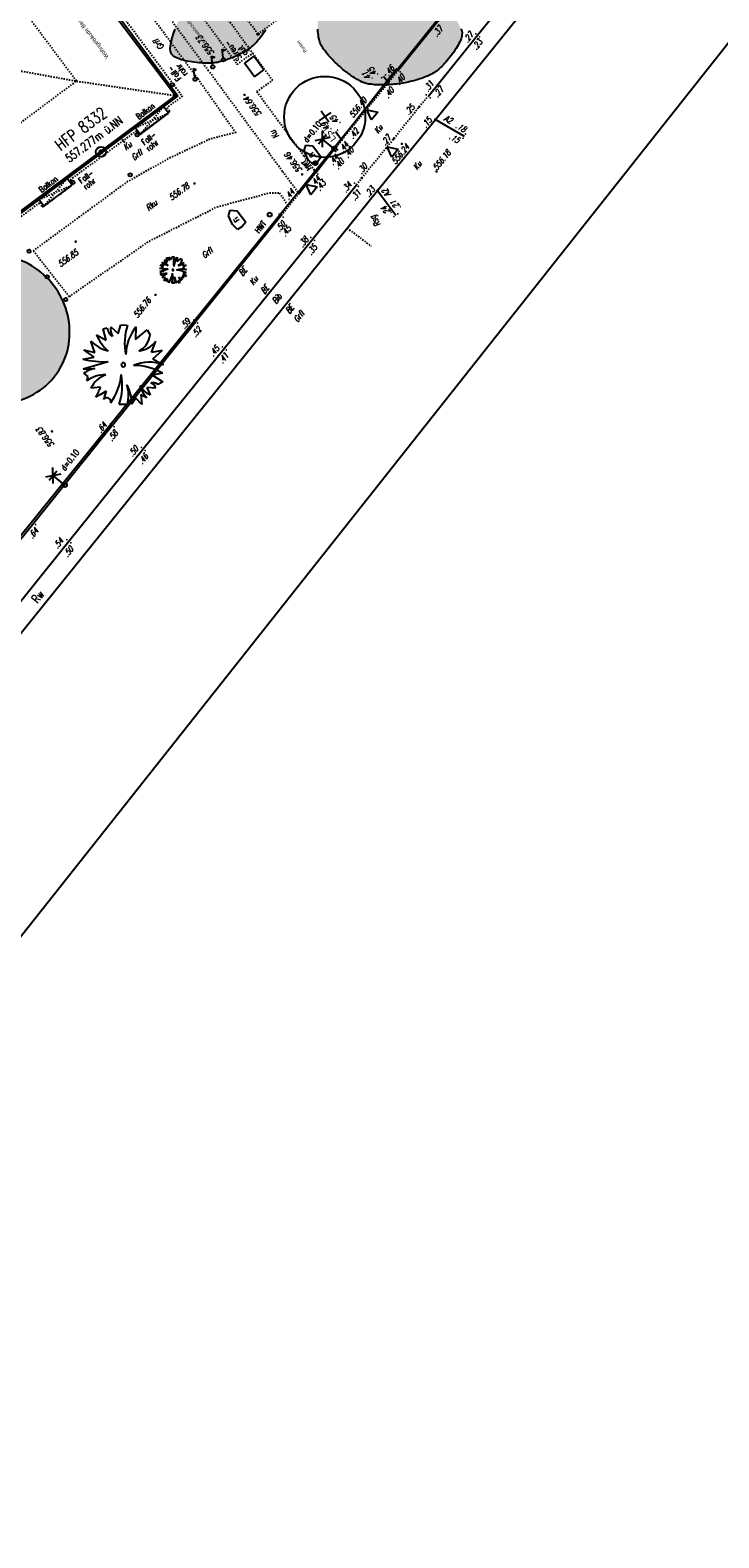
# Model space of a CAD drawing. Header units: metres. Extents: x 2 to 485, y 6 to 594.
# Tile 138 of 176: x 363 to 414, y 260 to 372. Entities that reach past the tile are written whole.
import ezdxf
from ezdxf.enums import TextEntityAlignment as Align

# ---------------------------------------------------------------- set-up
doc = ezdxf.new("R2010")
doc.units = ezdxf.units.M
doc.header["$LTSCALE"] = 0.0125
for name, pattern in [('260241_A_bea$0$GESTRICHELT', [0.4, 0.2, -0.2]), ('260241_A_bea$0$GESTRICHELTX2', [0.7, 0.5, -0.2]), ('260241_A_bea$0$PUNKTIERT', [0.2, 0, -0.2])]:
    doc.linetypes.add(name, pattern=pattern)
for name, color, linetype in [('260241_A_bea$0$B05_HFPPKT', 7, 'Continuous'), ('260241_A_bea$0$B06_HFP_TXT', 7, 'Continuous'), ('260241_A_bea$0$B07_FLSTGR', 9, 'Continuous'), ('260241_A_bea$0$B10_GEBAEUDE', 1, 'Continuous'), ('260241_A_bea$0$B13_GEB_ZUBEHOER', 12, 'Continuous'), ('260241_A_bea$0$B14_GEB_ZUB_GESTR', 12, 'Continuous'), ('260241_A_bea$0$B15_GEB_TXT', 12, 'Continuous'), ('260241_A_bea$0$B21_BORDSTEIN', 5, 'Continuous'), ('260241_A_bea$0$B23_EINFASS', 5, 'Continuous'), ('260241_A_bea$0$B24_EINFASS_GESTR', 5, 'Continuous'), ('260241_A_bea$0$B25_EINFASS_GEPKT', 7, '260241_A_bea$0$PUNKTIERT'), ('260241_A_bea$0$B28_VEINFASS_TXT', 5, 'Continuous'), ('260241_A_bea$0$B29_FUNKTION_TXT', 5, 'Continuous'), ('260241_A_bea$0$B30_BEWSYM', 3, 'Continuous'), ('260241_A_bea$0$B31_BEWLIN', 3, 'Continuous'), ('260241_A_bea$0$B34_ZUBEHOER_1', 6, 'Continuous'), ('260241_A_bea$0$B38_SPARTEN1_SYM', 2, 'Continuous'), ('260241_A_bea$0$B53_HAUPTHOEHEN', 4, 'Continuous'), ('260241_A_bea$0$B54_HOEHEN', 253, 'Continuous'), ('f_baum', 3, 'Continuous'), ('f_text_100', 7, 'Continuous')]:
    doc.layers.add(name, color=color, linetype=linetype)
doc.layers.add('260241_A_bea$0$B62_PLOTBOX', color=9, linetype='Continuous', plot=False)
doc.layers.add('260241_A_bea$0$f_fill_baum', color=86, linetype='Continuous', lineweight=18)
doc.styles.add('260241_A_bea$0$ROMANS', font='ROMANS')
doc.styles.add('260241_A_bea$0$SYMTEXT', font='SIMPLEX', dxfattribs={"width": 0.8})

# ---------------------------------------------------------------- blocks, each defined once
blk = doc.blocks.new('260241_A_bea$0$HFP')
at = {"const_width": 0.25}
blk.add_lwpolyline([(-0.125, 0, 1), (0.125, 0, 1)], format="xyb", close=True, dxfattribs=at)
blk.add_circle((0, 0), 0.5)
blk = doc.blocks.new('260241_A_bea$0$BEL_MAST')
for p, q in [((0.15, 0.25), (-0.15, 0.5)), ((-0.15, 0.25), (0.15, 0.5)), ((-0.15, 0.375), (0.15, 0.375)), ((0, 0), (0, 0.375))]:
    blk.add_line(p, q)
blk.add_circle((0, 0), 0.05)
blk = doc.blocks.new('260241_A_bea$0$BUSCH_EINZELN')
for p, q in [((-0.25, 0.445), (-0.2, 0.455)), ((-0.21, 0.305), (-0.25, 0.445)), ((-0.155, 0.47), (-0.065, 0.385)), ((-0.065, 0.385), (-0.03, 0.495)), ((-0.03, 0.495), (0.05, 0.49)), ((0.155, 0.47), (0.15, 0.31)), ((0.15, 0.31), (0.295, 0.43)), ((0.295, 0.43), (0.33, 0.37)), ((-0.35, 0.15), (-0.4, 0.29)), ((-0.33, 0.37), (-0.21, 0.305)), ((0.35, 0.15), (0.4, 0.29)), ((-0.5, 0.07), (-0.36, 0.095)), ((-0.495, -0.05), (-0.185, 0.04)), ((-0.36, 0.095), (-0.485, 0.185)), ((-0.485, 0.185), (-0.35, 0.15)), ((0.48, 0.175), (0.35, 0.15)), ((0.365, 0.075), (0.48, 0.175)), ((0.365, 0.075), (0.495, 0)), ((-0.435, -0.145), (-0.485, -0.105)), ((-0.45, -0.2), (-0.435, -0.145)), ((0.485, -0.105), (0.36, -0.13)), ((0.36, -0.13), (0.49, -0.21)), ((-0.28, -0.275), (-0.4, -0.29)), ((-0.28, -0.365), (-0.34, -0.4)), ((-0.28, -0.365), (-0.205, -0.32)), ((0.215, -0.365), (0.23, -0.49)), ((0.215, -0.365), (0.29, -0.405)), ((0.4, -0.29), (0.29, -0.28)), ((0.29, -0.28), (0.33, -0.37)), ((0.49, -0.21), (0.43, -0.245)), ((0.05, -0.49), (-0.05, -0.49)), ((0.155, -0.41), (0.105, -0.485)), ((0.23, -0.49), (0.155, -0.41))]:
    blk.add_line(p, q)
for centre, radius, start, end in [((-0.033, 0.486), 0.17, 190.462, 233.057), ((0.038, 0.44), 0.195, 171.286, 207.638), ((0.782, 0.267), 0.765, 163.041, 190.686), ((0.635, 0.101), 0.605, 142.43, 177.737), ((-0.074, 0.622), 0.465, 225.48, 256.185), ((0.147, 0.563), 0.515, 202.065, 229.819), ((0.086, 0.392), 0.245, 295.125, 354.891), ((0.159, 0.468), 0.3, 275.972, 323.518), ((-0.244, 1.088), 1.05, 255.893, 273.226), ((0, 0), 0.025, 0, 180), ((0, 0), 0.025, 180, 0), ((0.322, -0.437), 0.47, 68.359, 114.737), ((-0.454, 0.859), 0.91, 267.403, 276.547), ((-0.27, -0.406), 0.37, 102.447, 125.478), ((-0.235, -0.469), 0.345, 86.753, 128.647), ((-0.118, -0.42), 0.31, 108.162, 155.297), ((-0.756, -0.047), 0.735, 324.91, 354.337), ((-0.773, -0.255), 0.76, 342.013, 10.256), ((0.141, -0.68), 0.67, 59.085, 91.349), ((-1.119, 0.051), 0.9, 329.941, 338.777), ((-0.815, -0.161), 0.63, 334.687, 345.347), ((-0.37, -0.481), 0.475, 359.531, 29.114), ((-0.36, -0.378), 0.425, 344.789, 17.598), ((0.448, -0.116), 0.28, 209.73, 245.042), ((0.569, -0.148), 0.38, 196.427, 222.651), ((0.363, -0.332), 0.11, 52.695, 102.247), ((0.325, -0.299), 0.075, 6.572, 78.847), ((-0.204, -0.458), 0.05, 346.012, 146.063)]:
    blk.add_arc(centre, radius, start, end)
blk = doc.blocks.new('260241_A_bea$0$HOEHENPKT_ZENTR')
at = {"const_width": 0.75}
blk.add_lwpolyline([(-0.375, 0, 1), (0.375, 0, 1)], format="xyb", close=True, dxfattribs=at)
blk = doc.blocks.new('260241_A_bea$0$HOEHENPKT_DOPP')
at = {"const_width": 0.15}
for points in [[(-0.07, 0.4, 1), (0.07, 0.4, 1)], [(-0.07, -0.4, 1), (0.07, -0.4, 1)]]:
    blk.add_lwpolyline(points, format="xyb", close=True, dxfattribs=at)
blk = doc.blocks.new('260241_A_bea$0$Hoehenpunkt_einfach')
at = {"lineweight": -2}
blk.add_hatch(color=256, dxfattribs=at).paths.add_polyline_path([(0, 0.105, -1), (0, -0.105, -1)], flags=0)
blk.add_circle((0, 0), 0.105, dxfattribs=at)

msp = doc.modelspace()

# ---------------------------------------------------------------- hatches: boundary and pattern name
at = {"layer": '260241_A_bea$0$f_fill_baum'}
h = msp.add_hatch(color=256, dxfattribs=at)
h.dxf.hatch_style = 1
h.paths.add_polyline_path([(389.23, 378.16), (389.32, 378.12), (389.42, 378.05), (389.51, 377.98), (389.61, 377.9), (389.71, 377.81), (389.81, 377.71), (389.91, 377.6), (390.01, 377.49), (390.11, 377.37), (390.21, 377.26), (390.31, 377.13), (390.41, 377), (390.51, 376.88), (390.61, 376.75), (390.7, 376.62), (390.8, 376.49), (390.89, 376.36), (390.98, 376.24), (391.07, 376.12), (391.16, 376), (391.24, 375.89), (391.32, 375.78), (391.4, 375.68), (391.48, 375.59), (391.54, 375.52), (391.6, 375.45), (391.68, 375.37), (391.75, 375.29), (391.83, 375.21), (391.91, 375.13), (391.99, 375.05), (392.08, 374.96), (392.17, 374.87), (392.26, 374.78), (392.35, 374.69), (392.45, 374.6), (392.54, 374.51), (392.64, 374.42), (392.74, 374.32), (392.84, 374.23), (392.94, 374.13), (393.04, 374.03), (393.14, 373.94), (393.24, 373.84), (393.33, 373.74), (393.43, 373.64), (393.53, 373.55), (393.63, 373.45), (393.72, 373.35), (393.82, 373.25), (393.91, 373.15), (394, 373.05), (394.09, 372.95), (394.17, 372.86), (394.25, 372.76), (394.33, 372.66), (394.4, 372.57), (394.48, 372.47), (394.55, 372.38), (394.61, 372.29), (394.67, 372.2), (394.73, 372.1), (394.77, 372.02), (394.82, 371.93), (394.86, 371.84), (394.89, 371.76), (394.96, 371.59), (394.98, 371.43), (394.97, 371.28), (394.96, 371.2), (394.94, 371.1), (394.9, 371), (394.86, 370.89), (394.81, 370.78), (394.75, 370.66), (394.68, 370.54), (394.61, 370.41), (394.53, 370.29), (394.45, 370.16), (394.36, 370.03), (394.27, 369.9), (394.18, 369.78), (394.08, 369.65), (393.98, 369.53), (393.88, 369.41), (393.78, 369.29), (393.68, 369.18), (393.58, 369.07), (393.48, 368.97), (393.39, 368.88), (393.29, 368.79), (393.2, 368.71), (393.12, 368.65), (393.05, 368.59), (392.97, 368.54), (392.88, 368.49), (392.8, 368.44), (392.71, 368.39), (392.61, 368.34), (392.52, 368.3), (392.42, 368.25), (392.31, 368.21), (392.2, 368.16), (392.09, 368.12), (391.98, 368.08), (391.86, 368.04), (391.74, 368), (391.62, 367.97), (391.5, 367.93), (391.38, 367.9), (391.25, 367.87), (391.13, 367.84), (391, 367.81), (390.87, 367.78), (390.74, 367.76), (390.61, 367.73), (390.48, 367.71), (390.35, 367.69), (390.22, 367.67), (390.09, 367.66), (389.96, 367.64), (389.83, 367.63), (389.7, 367.62), (389.57, 367.61), (389.44, 367.6), (389.32, 367.59), (389.19, 367.59), (389.07, 367.59), (388.95, 367.59), (388.71, 367.59), (388.49, 367.61), (388.28, 367.64), (388.07, 367.66), (387.88, 367.71), (387.72, 367.76), (387.59, 367.81), (387.45, 367.87), (387.3, 367.96), (387.22, 368), (387.14, 368.04), (387.06, 368.09), (386.98, 368.14), (386.9, 368.19), (386.82, 368.24), (386.74, 368.3), (386.66, 368.36), (386.58, 368.42), (386.49, 368.48), (386.41, 368.54), (386.33, 368.61), (386.24, 368.67), (386.16, 368.74), (386.08, 368.81), (386, 368.88), (385.92, 368.95), (385.84, 369.02), (385.76, 369.09), (385.68, 369.17), (385.6, 369.24), (385.52, 369.32), (385.45, 369.39), (385.38, 369.47), (385.31, 369.54), (385.24, 369.62), (385.17, 369.69), (385.1, 369.77), (385.04, 369.84), (384.98, 369.92), (384.92, 369.99), (384.86, 370.07), (384.81, 370.14), (384.75, 370.21), (384.7, 370.28), (384.66, 370.35), (384.57, 370.49), (384.5, 370.63), (384.46, 370.75), (384.42, 370.86), (384.39, 370.98), (384.36, 371.12), (384.34, 371.25), (384.32, 371.4), (384.31, 371.56), (384.29, 371.72), (384.29, 371.88), (384.29, 372.06), (384.29, 372.23), (384.29, 372.41), (384.3, 372.59), (384.31, 372.77), (384.32, 372.95), (384.33, 373.12), (384.35, 373.3), (384.37, 373.48), (384.39, 373.64), (384.41, 373.81), (384.43, 373.97), (384.46, 374.12), (384.48, 374.27), (384.5, 374.41), (384.53, 374.53), (384.56, 374.67), (384.6, 374.82), (384.64, 374.99), (384.69, 375.15), (384.74, 375.33), (384.79, 375.52), (384.82, 375.61), (384.85, 375.7), (384.89, 375.8), (384.92, 375.89), (384.95, 375.98), (384.99, 376.08), (385.02, 376.17), (385.06, 376.27), (385.1, 376.37), (385.13, 376.46), (385.17, 376.56), (385.22, 376.65), (385.26, 376.74), (385.3, 376.83), (385.34, 376.92), (385.38, 377.01), (385.43, 377.1), (385.47, 377.18), (385.52, 377.27), (385.56, 377.35), (385.61, 377.43), (385.66, 377.51), (385.71, 377.58), (385.75, 377.66), (385.85, 377.8), (385.95, 377.92), (386.06, 378.03), (386.16, 378.13), (386.27, 378.21), (386.37, 378.26), (386.45, 378.3), (386.54, 378.33), (386.64, 378.35), (386.74, 378.38), (386.86, 378.39), (386.98, 378.41), (387.1, 378.42), (387.24, 378.43), (387.37, 378.44), (387.51, 378.44), (387.65, 378.44), (387.79, 378.44), (387.93, 378.43), (388.07, 378.42), (388.21, 378.4), (388.35, 378.39), (388.48, 378.37), (388.6, 378.35), (388.73, 378.33), (388.85, 378.3), (388.95, 378.27), (389.06, 378.24), (389.15, 378.2)])
h = msp.add_hatch(color=256, dxfattribs=at)
h.dxf.hatch_style = 1
h.paths.add_polyline_path([(379.44, 370.46), (379.51, 370.52), (379.59, 370.59), (379.66, 370.66), (379.74, 370.74), (379.81, 370.83), (379.89, 370.93), (379.97, 371.02), (380.05, 371.12), (380.13, 371.23), (380.21, 371.34), (380.29, 371.45), (380.37, 371.57), (380.45, 371.68), (380.53, 371.81), (380.61, 371.93), (380.68, 372.06), (380.76, 372.19), (380.84, 372.32), (380.91, 372.45), (380.99, 372.58), (381.06, 372.71), (381.13, 372.84), (381.2, 372.98), (381.27, 373.11), (381.33, 373.24), (381.4, 373.38), (381.45, 373.51), (381.51, 373.64), (381.57, 373.76), (381.62, 373.89), (381.67, 374.01), (381.71, 374.13), (381.75, 374.25), (381.8, 374.36), (381.83, 374.48), (381.86, 374.58), (381.89, 374.69), (381.91, 374.78), (381.93, 374.88), (381.94, 374.97), (381.95, 375.05), (381.95, 375.13), (381.96, 375.28), (381.93, 375.39), (381.87, 375.46), (381.81, 375.52), (381.71, 375.56), (381.58, 375.58), (381.45, 375.6), (381.28, 375.6), (381.09, 375.59), (381, 375.58), (380.9, 375.57), (380.79, 375.56), (380.69, 375.54), (380.58, 375.53), (380.46, 375.51), (380.35, 375.49), (380.23, 375.46), (380.11, 375.44), (379.99, 375.41), (379.86, 375.38), (379.74, 375.36), (379.61, 375.33), (379.49, 375.29), (379.36, 375.26), (379.23, 375.23), (379.1, 375.19), (378.97, 375.16), (378.85, 375.12), (378.72, 375.08), (378.6, 375.04), (378.47, 375.01), (378.35, 374.97), (378.23, 374.93), (378.11, 374.89), (377.99, 374.85), (377.88, 374.81), (377.76, 374.77), (377.65, 374.73), (377.55, 374.7), (377.45, 374.66), (377.35, 374.62), (377.25, 374.59), (377.16, 374.55), (377.07, 374.51), (376.99, 374.48), (376.88, 374.43), (376.76, 374.38), (376.64, 374.32), (376.51, 374.26), (376.38, 374.19), (376.25, 374.12), (376.11, 374.05), (375.97, 373.97), (375.83, 373.89), (375.7, 373.82), (375.56, 373.73), (375.42, 373.65), (375.29, 373.56), (375.15, 373.47), (375.03, 373.38), (374.9, 373.29), (374.78, 373.2), (374.67, 373.1), (374.56, 373.01), (374.45, 372.92), (374.36, 372.82), (374.27, 372.73), (374.19, 372.63), (374.13, 372.54), (374.08, 372.47), (374.02, 372.38), (373.97, 372.28), (373.92, 372.19), (373.87, 372.08), (373.81, 371.96), (373.76, 371.85), (373.71, 371.72), (373.67, 371.6), (373.62, 371.47), (373.58, 371.34), (373.54, 371.21), (373.5, 371.08), (373.46, 370.96), (373.44, 370.83), (373.41, 370.71), (373.39, 370.59), (373.38, 370.48), (373.35, 370.27), (373.36, 370.08), (373.41, 369.96), (373.45, 369.89), (373.51, 369.82), (373.6, 369.76), (373.68, 369.7), (373.79, 369.64), (373.91, 369.59), (374.04, 369.54), (374.18, 369.49), (374.33, 369.45), (374.48, 369.41), (374.65, 369.38), (374.81, 369.35), (374.98, 369.32), (375.15, 369.3), (375.32, 369.28), (375.5, 369.26), (375.67, 369.25), (375.83, 369.24), (375.99, 369.23), (376.15, 369.23), (376.29, 369.23), (376.43, 369.24), (376.56, 369.25), (376.67, 369.26), (376.77, 369.27), (376.88, 369.29), (377, 369.32), (377.11, 369.35), (377.24, 369.38), (377.36, 369.42), (377.48, 369.45), (377.61, 369.5), (377.74, 369.55), (377.87, 369.59), (378, 369.65), (378.13, 369.7), (378.26, 369.76), (378.39, 369.82), (378.51, 369.88), (378.63, 369.94), (378.75, 370), (378.87, 370.07), (378.98, 370.13), (379.09, 370.2), (379.18, 370.26), (379.28, 370.33), (379.37, 370.39)])
h = msp.add_hatch(color=256, dxfattribs=at)
h.dxf.hatch_style = 1
edge = h.paths.add_edge_path()
edge.add_arc((360.29, 349.83), 5.17, 128.8606, 172.5631)
edge.add_arc((360.83, 349.76), 5.72, 172.5631, 214.0126)
edge.add_arc((360.86, 349.77), 5.75, 214.0126, 259.8384)
edge.add_arc((360.75, 349.2), 5.17, 259.8384, 308.3085)
edge.add_arc((360.75, 349.21), 5.18, 308.3085, 353.8894)
edge.add_arc((360.19, 349.27), 5.74, 353.8894, 397.0628)
edge.add_arc((360.2, 349.27), 5.73, 37.0628, 81.693)
edge.add_arc((360.28, 349.84), 5.16, 81.693, 128.8606)

# ---------------------------------------------------------------- linework, layer by layer
at = {"color": 252}
for p, q in [((376.51, 369.06), (376.43, 369.72)), ((376.43, 369.72), (376.62, 369.66)), ((376.62, 369.66), (376.45, 369.55)), ((377.3, 369.6), (377.23, 370.25)), ((377.23, 370.25), (377.41, 370.19)), ((377.41, 370.19), (377.25, 370.08)), ((375.19, 368.15), (375.11, 368.81)), ((375.11, 368.81), (375.3, 368.74)), ((375.3, 368.74), (375.14, 368.64)), ((388.27, 365), (387.92, 365.76)), ((387.92, 365.76), (388.74, 365.58)), ((388.74, 365.58), (388.27, 365)), ((383.29, 362.72), (383.42, 363.14)), ((383.42, 363.14), (383.94, 363.08)), ((383.94, 363.08), (384.56, 362.25)), ((389.79, 362.25), (389.43, 363.01)), ((389.43, 363.01), (390.26, 362.84)), ((383.58, 362.06), (383.29, 362.72)), ((383.96, 361.69), (383.58, 362.06)), ((384.27, 361.9), (383.96, 361.69)), ((384.56, 362.25), (384.27, 361.9)), ((390.26, 362.84), (389.79, 362.25)), ((383.79, 359.45), (383.43, 360.21)), ((383.43, 360.21), (384.25, 360.04)), ((384.25, 360.04), (383.79, 359.45)), ((377.69, 357.91), (377.82, 358.33)), ((377.98, 357.25), (377.69, 357.91)), ((377.82, 358.33), (378.34, 358.27)), ((378.34, 358.27), (378.96, 357.44)), ((378.96, 357.44), (378.67, 357.09)), ((378.36, 356.88), (377.98, 357.25)), ((378.67, 357.09), (378.36, 356.88))]:
    msp.add_line(p, q, dxfattribs=at)
at = {"color": 252, "lineweight": -2}
for centre in [(370.41, 360.93), (362.93, 355.28), (364.27, 353.38), (365.64, 351.7)]:
    msp.add_circle(centre, 0.125, dxfattribs=at)
at = {"color": 252}
for centre, major_axis, start_param, end_param in [((377.32, 369.46), (-0.0884, 0.0884), -1.454977, 4.828208), ((376.52, 368.93), (-0.0884, 0.0884), -1.454977, 4.828208), ((373.53, 367.61), (0.0884, 0.0884), 5.497787, 11.780972), ((375.21, 368.02), (-0.0884, 0.0884), -1.454977, 4.828208), ((370.92, 363.89), (0.0884, 0.0884), 5.497787, 11.780972), ((384.12, 361.8), (-0.106, 0.106), -1.465014, 4.818171), ((366.17, 360.38), (0.0884, 0.0884), 5.497787, 11.780972), ((380.74, 357.99), (0.106, 0.106), 5.497787, 11.780972)]:
    msp.add_ellipse(centre, major_axis=major_axis, ratio=1, start_param=start_param, end_param=end_param, dxfattribs=at)
at = {"layer": '260241_A_bea$0$B07_FLSTGR', "color": 30, "linetype": 'Continuous'}
msp.add_line((322.48, 284.91), (430.78, 419.05), dxfattribs=at)
at = {"layer": '260241_A_bea$0$B10_GEBAEUDE', "color": 7, "linetype": '260241_A_bea$0$GESTRICHELT'}
for q in [(369.34, 385.58), (384.53, 374.79)]:
    msp.add_line((379.87, 371.36), q, dxfattribs=at)
at = {"layer": '260241_A_bea$0$B10_GEBAEUDE', "color": 7, "linetype": 'Continuous'}
for p, q in [((367.48, 375.14), (373.76, 366.81)), ((373.76, 366.81), (337.58, 339.82))]:
    msp.add_line(p, q, dxfattribs=at)
at = {"layer": '260241_A_bea$0$B13_GEB_ZUBEHOER', "color": 7, "linetype": 'Continuous'}
for p, q in [((367.59, 375.3), (373.94, 366.78)), ((373.94, 366.78), (337.55, 339.64)), ((371.14, 363.92), (373.25, 365.5)), ((373.25, 365.5), (372.88, 365.99)), ((371.14, 363.92), (370.77, 364.42)), ((366.12, 360.18), (365.75, 360.67)), ((364.01, 358.61), (366.12, 360.18)), ((364.01, 358.61), (363.64, 359.1))]:
    msp.add_line(p, q, dxfattribs=at)
at = {"layer": '260241_A_bea$0$B14_GEB_ZUB_GESTR', "color": 7, "linetype": '260241_A_bea$0$GESTRICHELTX2'}
for p, q in [((366.43, 367.88), (324.11, 424.61)), ((359.19, 369.2), (366.43, 367.88)), ((337.66, 346.33), (366.43, 367.88)), ((366.43, 367.88), (373.94, 366.78)), ((370.77, 364.42), (373.25, 365.5)), ((371.14, 363.92), (372.88, 365.99)), ((364.01, 358.61), (365.75, 360.67)), ((363.64, 359.1), (366.12, 360.18))]:
    msp.add_line(p, q, dxfattribs=at)
at = {"layer": '260241_A_bea$0$B21_BORDSTEIN', "color": 252, "linetype": 'Continuous'}
for p, q in [((389.17, 368.24), (389.53, 367.77)), ((385.61, 364.14), (386.08, 363.53)), ((393, 365.04), (395.14, 363.8)), ((388.73, 359.78), (390.08, 357.95))]:
    msp.add_line(p, q, dxfattribs=at)
at = {"layer": '260241_A_bea$0$B23_EINFASS', "color": 252, "linetype": 'Continuous'}
for p, q in [((393, 365.04), (412.09, 388.67)), ((396.13, 371.27), (402.41, 379.08)), ((393.8, 373.06), (390.26, 368.67)), ((392.47, 366.75), (396.13, 371.27)), ((388.73, 359.78), (393, 365.04)), ((385.48, 362.79), (384.17, 361.11)), ((353.16, 315.64), (388.73, 359.78)), ((383.92, 356.19), (387.16, 360.2)), ((381.59, 357.92), (375.26, 350.07)), ((377.38, 348.08), (383.92, 356.19)), ((369.09, 342.39), (375.26, 350.07)), ((371.38, 340.64), (377.38, 348.08)), ((369.09, 342.39), (363.27, 335.15)), ((365.87, 333.8), (371.38, 340.64)), ((363.27, 335.15), (356.81, 327.15)), ((359.6, 326), (365.87, 333.8))]:
    msp.add_line(p, q, dxfattribs=at)
at = {"layer": '260241_A_bea$0$B24_EINFASS_GESTR', "color": 252, "linetype": '260241_A_bea$0$GESTRICHELT'}
for p, q in [((390.26, 368.67), (389.53, 367.77)), ((389.53, 367.77), (386.08, 363.53)), ((391.81, 365.98), (392.47, 366.75)), ((389.94, 363.64), (391.81, 365.98)), ((386.08, 363.53), (385.62, 362.91)), ((387.55, 360.7), (389.94, 363.64)), ((384.17, 361.11), (382.9, 359.56)), ((387.16, 360.2), (387.55, 360.7)), ((382.9, 359.56), (381.59, 357.92))]:
    msp.add_line(p, q, dxfattribs=at)
at = {"layer": '260241_A_bea$0$B25_EINFASS_GEPKT', "color": 7, "linetype": '260241_A_bea$0$PUNKTIERT', "ltscale": 0.5}
for p, q in [((372.88, 379.07), (379.47, 369.95)), ((371.67, 378.18), (378.33, 369.12)), ((376.21, 368.65), (370.22, 376.77)), ((375.41, 368.06), (369.42, 376.17)), ((368.04, 375.12), (374.27, 366.76)), ((378.33, 369.12), (379.47, 369.95)), ((379.47, 369.95), (380.95, 367.94)), ((381.69, 361.19), (376.21, 368.65)), ((375.41, 368.06), (378.22, 364.07)), ((379.79, 367.1), (380.95, 367.94)), ((374.27, 366.76), (373.14, 365.92)), ((379.79, 367.1), (383.27, 362.34)), ((373.35, 365.62), (371.06, 363.91)), ((373.14, 365.92), (373.35, 365.62)), ((370.87, 364.19), (365.96, 360.56)), ((371.06, 363.91), (370.87, 364.19)), ((378.22, 364.07), (376.31, 363.58)), ((385.61, 364.14), (386.08, 363.53)), ((376.31, 363.58), (373.21, 362.12)), ((373.21, 362.12), (370.22, 360.44)), ((383.27, 362.34), (384.17, 361.11)), ((381.69, 361.19), (382.9, 359.56)), ((370.22, 360.44), (363.23, 355.31)), ((363.93, 358.55), (366.2, 360.24)), ((365.96, 360.56), (366.2, 360.24)), ((376.85, 358.57), (380.72, 359.6)), ((380.72, 359.6), (381.47, 359.61)), ((381.47, 359.61), (382.14, 358.6)), ((363.69, 358.86), (362.06, 357.65)), ((363.69, 358.86), (363.93, 358.55)), ((371.83, 356.03), (376.85, 358.57)), ((386.47, 356.99), (388.25, 355.66)), ((363.23, 355.31), (365.9, 351.92)), ((365.9, 351.92), (371.83, 356.03))]:
    msp.add_line(p, q, dxfattribs=at)
at = {"layer": '260241_A_bea$0$B28_VEINFASS_TXT', "color": 252, "linetype": 'Continuous'}
msp.add_line((369.83, 363.57), (370.01, 363.34), dxfattribs=at)
at = {"layer": '260241_A_bea$0$B30_BEWSYM'}
msp.add_lwpolyline([(357.04, 353.85, 0.193033), (355.16, 350.5, 0.182856), (356.09, 346.56, 0.202661), (359.84, 344.11, 0.214702), (363.96, 345.15, 0.201548), (365.9, 348.66, 0.19064), (364.77, 352.72, 0.197235), (361.03, 354.94, 0.208763)], format="xyb", close=True, dxfattribs=at)
at = {"layer": '260241_A_bea$0$B31_BEWLIN', "linetype": 'Continuous'}
for points in [[(373.71, 371.72), (373.67, 371.6), (373.62, 371.47), (373.58, 371.34), (373.54, 371.21), (373.5, 371.08), (373.46, 370.96), (373.44, 370.83), (373.41, 370.71), (373.39, 370.59), (373.38, 370.48), (373.35, 370.27), (373.36, 370.08), (373.41, 369.96), (373.45, 369.89), (373.51, 369.82), (373.6, 369.76), (373.68, 369.7), (373.79, 369.64), (373.91, 369.59), (374.04, 369.54), (374.18, 369.49), (374.33, 369.45), (374.48, 369.41), (374.65, 369.38), (374.81, 369.35), (374.98, 369.32), (375.15, 369.3), (375.32, 369.28), (375.5, 369.26), (375.67, 369.25), (375.83, 369.24), (375.99, 369.23), (376.15, 369.23), (376.29, 369.23), (376.43, 369.24), (376.56, 369.25), (376.67, 369.26), (376.77, 369.27), (376.88, 369.29), (377, 369.32), (377.11, 369.35), (377.24, 369.38), (377.36, 369.42), (377.48, 369.45), (377.61, 369.5), (377.74, 369.55), (377.87, 369.59), (378, 369.65), (378.13, 369.7), (378.26, 369.76), (378.39, 369.82), (378.51, 369.88), (378.63, 369.94), (378.75, 370), (378.87, 370.07), (378.98, 370.13), (379.09, 370.2), (379.18, 370.26), (379.28, 370.33), (379.37, 370.39), (379.44, 370.46), (379.44, 370.46), (379.51, 370.52), (379.59, 370.59), (379.66, 370.66), (379.74, 370.74), (379.81, 370.83), (379.89, 370.93), (379.97, 371.02), (380.05, 371.12), (380.13, 371.23), (380.21, 371.34), (380.29, 371.45), (380.37, 371.57), (380.45, 371.68)], [(394.89, 371.76), (394.96, 371.59), (394.98, 371.43), (394.97, 371.28), (394.96, 371.2), (394.94, 371.1), (394.9, 371), (394.86, 370.89), (394.81, 370.78), (394.75, 370.66), (394.68, 370.54), (394.61, 370.41), (394.53, 370.29), (394.45, 370.16), (394.36, 370.03), (394.27, 369.9), (394.18, 369.78), (394.08, 369.65), (393.98, 369.53), (393.88, 369.41), (393.78, 369.29), (393.68, 369.18), (393.58, 369.07), (393.48, 368.97), (393.39, 368.88), (393.29, 368.79), (393.2, 368.71), (393.12, 368.65), (393.05, 368.59), (392.97, 368.54), (392.88, 368.49), (392.8, 368.44), (392.71, 368.39), (392.61, 368.34), (392.52, 368.3), (392.42, 368.25), (392.31, 368.21), (392.2, 368.16), (392.09, 368.12), (391.98, 368.08), (391.86, 368.04), (391.74, 368), (391.62, 367.97), (391.5, 367.93), (391.38, 367.9), (391.25, 367.87), (391.13, 367.84), (391, 367.81), (390.87, 367.78), (390.74, 367.76), (390.61, 367.73), (390.48, 367.71), (390.35, 367.69), (390.22, 367.67), (390.09, 367.66), (389.96, 367.64), (389.83, 367.63), (389.7, 367.62), (389.57, 367.61), (389.44, 367.6), (389.32, 367.59), (389.19, 367.59), (389.07, 367.59), (388.95, 367.59), (388.71, 367.59), (388.49, 367.61), (388.28, 367.64), (388.07, 367.66), (387.88, 367.71), (387.72, 367.76), (387.59, 367.81), (387.45, 367.87), (387.3, 367.96), (387.22, 368), (387.14, 368.04), (387.06, 368.09), (386.98, 368.14), (386.9, 368.19), (386.82, 368.24), (386.74, 368.3), (386.66, 368.36), (386.58, 368.42), (386.49, 368.48), (386.41, 368.54), (386.33, 368.61), (386.24, 368.67), (386.16, 368.74), (386.08, 368.81), (386, 368.88), (385.92, 368.95), (385.84, 369.02), (385.76, 369.09), (385.68, 369.17), (385.6, 369.24), (385.52, 369.32), (385.45, 369.39), (385.38, 369.47), (385.31, 369.54), (385.24, 369.62), (385.17, 369.69), (385.1, 369.77), (385.04, 369.84), (384.98, 369.92), (384.92, 369.99), (384.86, 370.07), (384.81, 370.14), (384.75, 370.21), (384.7, 370.28), (384.66, 370.35), (384.57, 370.49), (384.5, 370.63), (384.46, 370.75), (384.42, 370.86), (384.39, 370.98), (384.36, 371.12), (384.34, 371.25), (384.32, 371.4), (384.31, 371.56), (384.29, 371.72)]]:
    msp.add_lwpolyline(points, dxfattribs=at)
at = {"layer": '260241_A_bea$0$B34_ZUBEHOER_1', "color": 252, "linetype": 'Continuous'}
for p, q in [((379.56, 369.72), (378.87, 369.21)), ((380.3, 368.71), (379.56, 369.72)), ((379.61, 368.2), (378.87, 369.21)), ((379.61, 368.2), (380.3, 368.71))]:
    msp.add_line(p, q, dxfattribs=at)
at = {"layer": '260241_A_bea$0$B62_PLOTBOX', "linetype": 'Continuous'}
msp.add_line((315.76, 245.73), (484.89, 459.4), dxfattribs=at)
at = {"layer": 'f_baum'}
msp.add_line((382.87, 359.53), (390.1, 368.76), dxfattribs=at)
at = {"layer": 'f_baum', "ltscale": 0.5}
for p, q in [((384.4, 364.93), (385.29, 365.56)), ((385.12, 364.84), (384.56, 365.64))]:
    msp.add_line(p, q, dxfattribs=at)
msp.add_circle((384.81, 365.23), 3, dxfattribs=at)

# ---------------------------------------------------------------- block references
at = {"layer": '260241_A_bea$0$B05_HFPPKT', "xscale": 0.75, "yscale": 0.75}
msp.add_blockref('260241_A_bea$0$HFP', (368.25, 362.64), dxfattribs=at)
at = {"layer": '260241_A_bea$0$B30_BEWSYM'}
for p, xscale, yscale in [((373.59, 353.89), 2, 2), ((369.9, 346.87), 6, 6)]:
    msp.add_blockref('260241_A_bea$0$BUSCH_EINZELN', p, dxfattribs=dict(at, xscale=xscale, yscale=yscale))
at = {"layer": '260241_A_bea$0$B38_SPARTEN1_SYM', "xscale": 3, "yscale": 3, "rotation": 51.029999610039}
for p in [(385.52, 362.87), (365.58, 337.96), (365.58, 337.96)]:
    msp.add_blockref('260241_A_bea$0$BEL_MAST', p, dxfattribs=at)
at = {"layer": '260241_A_bea$0$B54_HOEHEN', "color": 252, "xscale": 0.625, "yscale": 0.625, "zscale": 0.625}
msp.add_blockref('260241_A_bea$0$Hoehenpunkt_einfach', (379.87, 371.36), dxfattribs=at)
at = {"layer": '260241_A_bea$0$B54_HOEHEN', "color": 252}
for name, p, xscale, yscale, rotation in [('260241_A_bea$0$HOEHENPKT_DOPP', (396.13, 371.27), 0.449999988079, 0.449999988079, 51.02999961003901), ('260241_A_bea$0$HOEHENPKT_DOPP', (390.26, 368.67), 0.449999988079, 0.449999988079, 51.02999961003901), ('260241_A_bea$0$HOEHENPKT_DOPP', (389.17, 368.24), 0.4499999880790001, 0.4499999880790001, 126.284118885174), ('260241_A_bea$0$HOEHENPKT_ZENTR', (389.53, 367.77), 0.1249999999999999, 0.1249999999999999, 358.199999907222), ('260241_A_bea$0$HOEHENPKT_DOPP', (392.47, 366.75), 0.449999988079, 0.449999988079, 51.02999961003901), ('260241_A_bea$0$HOEHENPKT_ZENTR', (391.81, 365.98), 0.125, 0.125, 51.029999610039), ('260241_A_bea$0$HOEHENPKT_ZENTR', (393, 365.04), 0.1249999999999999, 0.1249999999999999, 358.199999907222), ('260241_A_bea$0$HOEHENPKT_DOPP', (385.61, 364.14), 0.4499999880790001, 0.4499999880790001, 125.331334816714), ('260241_A_bea$0$HOEHENPKT_DOPP', (395.14, 363.8), 0.449999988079, 0.449999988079, 329.925092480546), ('260241_A_bea$0$HOEHENPKT_DOPP', (385.48, 362.79), 0.449999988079, 0.449999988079, 51.02999961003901), ('260241_A_bea$0$HOEHENPKT_DOPP', (385.62, 362.91), 0.449999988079, 0.449999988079, 51.02999961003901), ('260241_A_bea$0$HOEHENPKT_ZENTR', (386.08, 363.53), 0.1249999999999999, 0.1249999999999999, 358.199999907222), ('260241_A_bea$0$HOEHENPKT_ZENTR', (389.94, 363.64), 0.125, 0.125, 51.029999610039), ('260241_A_bea$0$HOEHENPKT_ZENTR', (390.52, 363.23), 0.125, 0.125, 51.029999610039), ('260241_A_bea$0$HOEHENPKT_ZENTR', (383.14, 360.97), 0.125, 0.125, 126.218289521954), ('260241_A_bea$0$HOEHENPKT_DOPP', (384.17, 361.11), 0.449999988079, 0.449999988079, 51.02999961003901), ('260241_A_bea$0$HOEHENPKT_ZENTR', (387.55, 360.7), 0.125, 0.125, 51.029999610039), ('260241_A_bea$0$HOEHENPKT_ZENTR', (382.9, 359.56), 0.125, 0.125, 51.029999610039), ('260241_A_bea$0$HOEHENPKT_DOPP', (387.16, 360.2), 0.449999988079, 0.449999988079, 51.02999961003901), ('260241_A_bea$0$HOEHENPKT_ZENTR', (388.73, 359.78), 0.1249999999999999, 0.1249999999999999, 358.199999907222), ('260241_A_bea$0$HOEHENPKT_DOPP', (381.59, 357.92), 0.449999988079, 0.449999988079, 51.02999961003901), ('260241_A_bea$0$HOEHENPKT_DOPP', (390.08, 357.95), 0.449999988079, 0.449999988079, 306.547591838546), ('260241_A_bea$0$HOEHENPKT_DOPP', (383.92, 356.19), 0.449999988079, 0.449999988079, 51.02999961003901), ('260241_A_bea$0$HOEHENPKT_DOPP', (375.26, 350.07), 0.449999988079, 0.449999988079, 51.02999961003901), ('260241_A_bea$0$HOEHENPKT_DOPP', (377.38, 348.08), 0.449999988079, 0.449999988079, 51.02999961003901), ('260241_A_bea$0$HOEHENPKT_DOPP', (369.09, 342.39), 0.449999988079, 0.449999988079, 51.02999961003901), ('260241_A_bea$0$HOEHENPKT_DOPP', (371.38, 340.64), 0.449999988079, 0.449999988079, 51.02999961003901), ('260241_A_bea$0$HOEHENPKT_DOPP', (363.27, 335.15), 0.449999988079, 0.449999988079, 51.02999961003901), ('260241_A_bea$0$HOEHENPKT_DOPP', (365.87, 333.8), 0.449999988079, 0.449999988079, 51.02999961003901)]:
    msp.add_blockref(name, p, dxfattribs=dict(at, xscale=xscale, yscale=yscale, rotation=rotation))
at = {"layer": '260241_A_bea$0$B54_HOEHEN', "color": 252, "xscale": 0.125, "yscale": 0.125}
for p in [(376.62, 369.65), (378.87, 366.86), (387.73, 365.58), (393.08, 361.18), (375.17, 360.3), (366.38, 355.99), (372.29, 352.05), (364.62, 341.94)]:
    msp.add_blockref('260241_A_bea$0$HOEHENPKT_ZENTR', p, dxfattribs=at)

# ---------------------------------------------------------------- texts
at = {"color": 252, "style": '260241_A_bea$0$SYMTEXT', "width": 0.56}
for rotation, oblique, p in [(126.2191, 0, (384.11, 362.43)), (126.279, 360, (378.51, 357.62))]:
    msp.add_text('Fi', height=0.375, rotation=rotation, dxfattribs=dict(at, oblique=oblique)).set_placement(p)
at = {"layer": '260241_A_bea$0$B06_HFP_TXT', "style": '260241_A_bea$0$ROMANS', "width": 0.75}
for s, height, p in [('HFP 8332', 0.875, (365.25, 362.66)), ('557.277m ü.NN', 0.625, (365.91, 361.82))]:
    msp.add_text(s, height=height, rotation=37.0279, dxfattribs=at).set_placement(p)
at = {"layer": '260241_A_bea$0$B15_GEB_TXT', "color": 7, "style": '260241_A_bea$0$ROMANS', "width": 0.75}
for p in [(371.04, 365), (363.85, 359.59)]:
    msp.add_text('Balkon', height=0.45, rotation=36.9665, dxfattribs=at).set_placement(p)
at = {"layer": '260241_A_bea$0$B28_VEINFASS_TXT', "color": 252, "style": '260241_A_bea$0$ROMANS', "oblique": 15, "width": 0.75}
for s, rotation, p in [('Grfl', 127.7328, (372.71, 370.73)), ('A2', 332.8079, (393.85, 364.84)), ('Ku', 127.4884, (381.28, 364.06)), ('Ku', 51.0841, (388.94, 364.18)), ('Ku', 36.7838, (370.33, 362.91)), ('Grfl', 38.7966, (371.03, 362.23)), ('Ku', 51.0841, (391.83, 361.49)), ('A2', 124.6395, (389.57, 359.72)), ('Rku', 38.7966, (372.12, 358.51)), ('Rsg', 124.6395, (388.74, 357.63)), ('Grfl', 38.7966, (376.23, 354.98)), ('BE', 51.0841, (378.92, 353.63)), ('Ku', 51.0841, (379.71, 352.96)), ('BE', 51.0841, (380.55, 352.3)), ('Bib', 51.0841, (381.44, 351.62)), ('BE', 51.0841, (382.39, 350.84)), ('Grfl', 51.6382, (383.06, 350.3))]:
    msp.add_text(s, height=0.45, rotation=rotation, dxfattribs=at).set_placement(p, align=Align.CENTER)
at = {"layer": '260241_A_bea$0$B29_FUNKTION_TXT', "style": '260241_A_bea$0$ROMANS', "width": 0.75}
msp.add_text('Rw', height=0.625, rotation=50.7366, dxfattribs=at).set_placement((363.82, 329.51), align=Align.CENTER)
at = {"layer": '260241_A_bea$0$B34_ZUBEHOER_1', "color": 252, "style": '260241_A_bea$0$ROMANS', "width": 0.75}
for s, rotation, p in [('Streu-', 127.0359, (378.7, 369.61)), ('gut', 127.0359, (379.15, 369.95)), ('Fall-', 126.6418, (374.23, 368.1)), ('rohr', 126.6418, (374.68, 368.43)), ('Fall-', 36.9097, (371.44, 363.1)), ('rohr', 36.9097, (371.78, 362.65)), ('Fall-', 36.9097, (366.79, 360.26)), ('rohr', 36.9097, (367.13, 359.81))]:
    msp.add_text(s, height=0.45, rotation=rotation, dxfattribs=at).set_placement(p)
for height, rotation, p in [(0.35, 124.778, (383.45, 361.66)), (0.45, 51.0841, (380.06, 357.09))]:
    msp.add_text('HWT', height=height, rotation=rotation, dxfattribs=at).set_placement(p, align=Align.MIDDLE_CENTER)
at = {"layer": '260241_A_bea$0$B38_SPARTEN1_SYM', "style": '260241_A_bea$0$ROMANS', "width": 0.75}
for p in [(383.53, 363.3), (365.59, 338.99)]:
    msp.add_text('d=0.10', height=0.45, rotation=51.637, dxfattribs=at).set_placement(p)
at = {"layer": '260241_A_bea$0$B53_HAUPTHOEHEN', "color": 252, "style": '260241_A_bea$0$ROMANS', "oblique": 15, "width": 0.75}
for s, rotation, p in [('556.73', 126.6418, (376.48, 369.84)), ('556.46', 126.2183, (383, 361.16)), ('556.18', 51.0841, (392.94, 361.37))]:
    msp.add_text(s, height=0.45, rotation=rotation, dxfattribs=at).set_placement(p, align=Align.MIDDLE_LEFT)
for s, rotation, p in [('556.64', 126.6418, (378.98, 366.67)), ('556.24', 51.0841, (390.94, 363.12))]:
    msp.add_text(s, height=0.45, rotation=rotation, dxfattribs=at).set_placement(p, align=Align.MIDDLE_RIGHT)
for s, rotation, p in [('556.40', 51.0841, (387.45, 365.77)), ('556.83', 126.6418, (364.32, 341.62))]:
    msp.add_text(s, height=0.45, rotation=rotation, dxfattribs=at).set_placement(p, align=Align.CENTER)
at = {"layer": '260241_A_bea$0$B54_HOEHEN', "color": 252, "style": '260241_A_bea$0$ROMANS', "oblique": 15, "width": 0.75}
for s, rotation, p in [('.37', 51.0841, (393.42, 371.86)), ('.27', 51.0841, (395.68, 371.42)), ('.23', 51.0841, (396.34, 370.88)), ('.41', 125.7582, (387.75, 368.53)), ('.45', 125.7269, (388.17, 368.84)), ('.46', 51.0841, (389.83, 368.94)), ('.40', 51.0841, (389.81, 367.32)), ('.40', 51.0841, (390.62, 368.29)), ('.31', 51.0841, (392.74, 367.8)), ('.27', 51.0841, (393.47, 367.37)), ('.45', 125.3313, (385.38, 365.27)), ('.25', 51.0841, (391.33, 366.05)), ('.15', 51.0841, (392.6, 365.11)), ('.49', 125.3313, (384.72, 364.79)), ('.42', 51.0841, (387.21, 364.29)), ('.18', 329.9251, (395.22, 364.26)), ('.44', 51.0841, (386.45, 363.29)), ('.40', 51.0841, (386.83, 362.9)), ('.27', 51.0841, (389.59, 363.8)), ('.15', 329.9251, (394.75, 363.45)), ('.44', 51.0841, (385.72, 362.35)), ('.40', 51.0841, (386.11, 362.04)), ('.30', 51.0841, (387.83, 361.69)), ('.44', 51.0841, (384.36, 360.76)), ('.44', 51.0841, (382.44, 359.79)), ('.43', 51.0841, (384.75, 360.45)), ('.34', 51.0841, (386.67, 360.32)), ('.31', 51.0841, (387.34, 359.72)), ('.23', 51.0841, (388.38, 359.98)), ('.24', 126.5476, (389.16, 358.57)), ('.21', 126.5476, (389.84, 359)), ('.50', 51.0841, (381.78, 357.41)), ('.45', 51.0841, (382.18, 357.07)), ('.38', 51.0841, (383.47, 356.26)), ('.35', 51.0841, (384.11, 355.69)), ('.59', 51.0841, (374.73, 350.2)), ('.52', 51.0841, (375.55, 349.6)), ('.45', 51.0841, (376.87, 348.19)), ('.41', 51.0841, (377.55, 347.66)), ('.64', 51.0841, (368.54, 342.53)), ('.58', 51.0841, (369.36, 341.92)), ('.50', 51.0841, (370.88, 340.76)), ('.46', 51.0841, (371.61, 340.2)), ('.64', 51.0841, (363.48, 334.69)), ('.54', 51.0841, (365.33, 333.95)), ('.50', 51.3033, (366.07, 333.33))]:
    msp.add_text(s, height=0.45, rotation=rotation, dxfattribs=at).set_placement(p, align=Align.MIDDLE_RIGHT)
for s, rotation, p in [('556.78', 36.2719, (373.34, 359.19)), ('556.76', 51.2039, (370.77, 350.44))]:
    msp.add_text(s, height=0.45, rotation=rotation, dxfattribs=at).set_placement(p, align=Align.MIDDLE_LEFT)
msp.add_text('556.85', height=0.45, rotation=36.2719, dxfattribs=at).set_placement((365.93, 354.58), align=Align.CENTER)
at = {"layer": 'f_text_100'}
for s, height, p in [('Feuerwehrzufahrt / Zugangsbereich Bestand', 0.25, (376.13, 370.64)), ('Wohngebäude Bestand', 0.3, (368.85, 369.68)), ('Rasen', 0.25, (383.51, 370.11)), ('LST', 0.5, (385.69, 363.62))]:
    msp.add_text(s, height=height, rotation=127.224, dxfattribs=at).set_placement(p)

doc.saveas('drawing.dxf')
